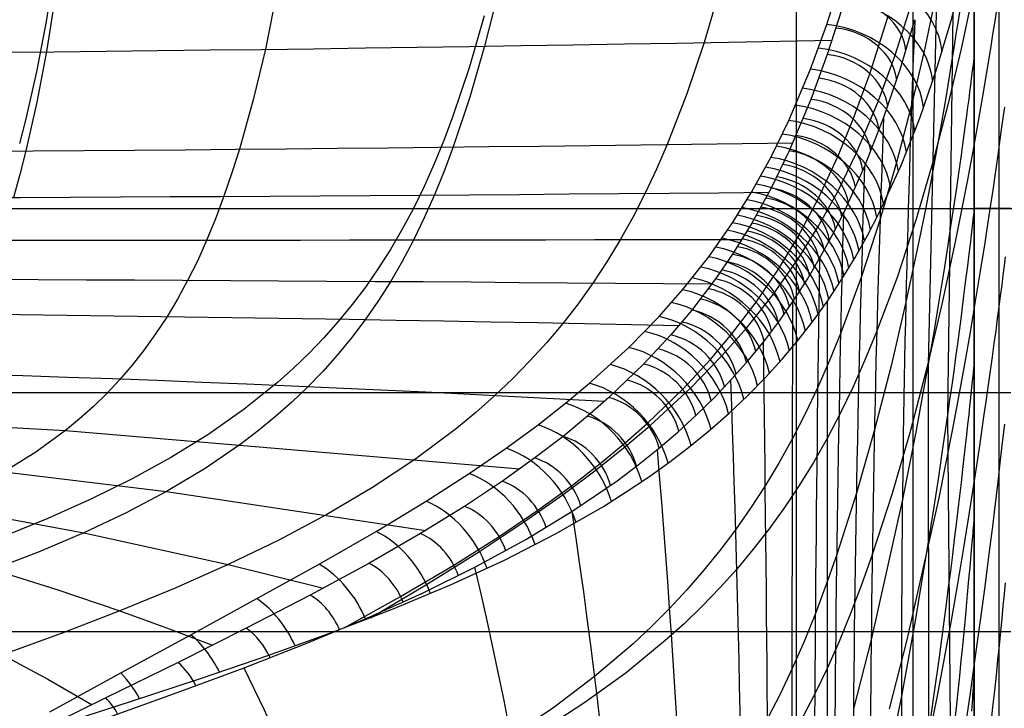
# Model space of a CAD drawing. Extents: x -288 to 235, y -508 to 198.
# Tile 32 of 34: x 69 to 149, y 104 to 160. Entities that reach past the tile are written whole.
import ezdxf

# ---------------------------------------------------------------- set-up
doc = ezdxf.new("R2010")
doc.units = 0
doc.layers.add('STANDARD', color=7, linetype='CONTINUOUS')

msp = doc.modelspace()

# ---------------------------------------------------------------- linework, layer by layer
at = {"layer": 'STANDARD', "color": 7}
for p, q in [((147, 187, 353), (147, 103, 353)), ((147, 187, 344), (147, 103, 344)), ((147, 103, 348.5), (147, 187, 348.5)), ((147, 187, 549), (147, 103, 549)), ((147, 103, 546), (147, 187, 546)), ((147, 187, 547.5), (147, 103, 547.5)), ((149, 187, 549), (149, 103, 549)), ((149, 187, 546), (149, 103, 546)), ((-153, 145, 376), (153, 145, 376)), ((-150, 145, 376), (150, 145, 376)), ((-147, 145, 353), (147, 145, 353)), ((-128.038, 145, 244), (128.038, 145, 244)), ((147, 145, 344), (147, 145, 353)), ((147, 145, 549), (147, 145, 546)), ((149, 145, 549), (147, 145, 549)), ((149, 145, 546), (147, 145, 546)), ((135, 137.395, 244), (135, 12.793, 244)), ((-142, 130, 956), (142, 130, 956)), ((142, 130, 956), (142, 91, 956)), ((-142, 110.5, 956), (142, 110.5, 956))]:
    msp.add_line(p, q, dxfattribs=at)
at = {"layer": 'STANDARD', "color": 253}
for p, q in [((132.5, -97.5, 114), (132.5, 167.5, 114)), ((132.5, -97.5, 98), (132.5, 167.5, 98)), ((132.5, -97.5, 106), (132.5, 167.5, 106))]:
    msp.add_line(p, q, dxfattribs=at)
at = {"layer": 'STANDARD', "color": 7, "extrusion": (1, -2.1272e-05, -1.15372e-06)}
msp.add_lwpolyline([(185.461, 329.886), (100.629, 325.285)], dxfattribs=at)
at = {"layer": 'STANDARD', "color": 7, "extrusion": (0.821433, -0.045017, 0.568525)}
msp.add_lwpolyline([(189.061, 182.98), (131.514, 177.973), (102.302, 174.659)], dxfattribs=at)
at = {"layer": 'STANDARD', "color": 7}
for points in [[(145.456, 175.329, 303.895), (144.824, 128.159, 300.531), (145.064, 100.042, 298.156), (145.357, 85.654, 296.719)], [(72.6, 168.549, 279.283), (71.29, 160.232, 267.548), (70.496, 156.145, 261.701), (69.604, 152.198, 255.841), (69.119, 150.298, 252.899)], [(144.075, 168.143, 291.748), (143.244, 132.313, 289.619), (143.262, 102.293, 287.63), (143.854, 74.869, 285.491)], [(90.806, 166.304, 281.118), (89.169, 157.989, 269.357), (88.173, 153.858, 263.462), (87.047, 149.836, 257.531), (86.433, 147.887, 254.546), (85.783, 145.99, 251.543), (85.098, 144.154, 248.52), (84.375, 142.388, 245.477), (83.618, 140.71, 242.428), (82.823, 139.111, 239.363), (81.99, 137.589, 236.283), (81.121, 136.141, 233.192), (80.214, 134.765, 230.088), (79.271, 133.458, 226.972), (78.291, 132.216, 223.847), (77.275, 131.037, 220.712), (76.222, 129.919, 217.569), (75.134, 128.857, 214.419), (74.011, 127.85, 211.262), (72.852, 126.895, 208.101), (70.428, 125.129, 201.765), (67.866, 123.537, 195.419)], [(72.616, 166.092, 281.004), (71.308, 157.781, 269.278), (70.514, 153.673, 263.401), (69.619, 149.689, 257.485), (69.131, 147.765, 254.506), (68.616, 145.898, 251.508)], [(71.584, 103.957, 150.777), (77.383, 107.134, 157.974), (83.087, 110.246, 165.484), (88.482, 113.193, 172.967), (93.545, 116.001, 180.316), (98.201, 118.671, 187.363), (102.297, 121.141, 193.813), (105.804, 123.388, 199.547), (108.815, 125.447, 204.649), (111.414, 127.349, 209.205), (113.665, 129.11, 213.283), (115.624, 130.746, 216.944), (118.82, 133.67, 223.185), (121.284, 136.196, 228.27), (123.204, 138.371, 232.433), (125.338, 141.059, 237.319), (127.287, 143.83, 242.074), (128.844, 146.328, 246.135), (130.407, 149.162, 250.531), (131.873, 152.172, 255.023), (133.641, 156.351, 261.063), (134.975, 159.993, 266.224), (136.428, 164.557, 272.666)], [(72.107, 102.834, 150.284), (78.17, 104.804, 156.589), (83.947, 106.706, 162.912), (89.439, 108.576, 169.247), (94.651, 110.446, 175.591), (99.59, 112.346, 181.938), (104.264, 114.299, 188.281), (108.677, 116.331, 194.616), (112.839, 118.462, 200.935), (116.75, 120.71, 207.233), (118.614, 121.883, 210.373), (120.416, 123.092, 213.504), (122.156, 124.338, 216.627), (123.836, 125.623, 219.741), (125.456, 126.949, 222.844), (127.014, 128.318, 225.937), (128.512, 129.731, 229.018), (129.949, 131.19, 232.086), (131.324, 132.696, 235.141), (132.638, 134.251, 238.181), (133.891, 135.857, 241.205), (135.083, 137.515, 244.213), (136.213, 139.226, 247.204), (137.283, 140.99, 250.179), (138.296, 142.799, 253.141), (139.253, 144.65, 256.092), (141.007, 148.455, 261.969), (142.561, 152.361, 267.827), (143.93, 156.327, 273.684), (145.129, 160.306, 279.562), (146.169, 164.251, 285.482)], [(108.106, 162.419, 275.346), (107.053, 158.238, 269.447), (105.851, 154.082, 263.533), (104.49, 150.014, 257.585), (103.746, 148.034, 254.592), (102.959, 146.101, 251.583), (102.128, 144.222, 248.556), (101.25, 142.407, 245.509), (100.33, 140.673, 242.46), (99.363, 139.011, 239.394), (98.35, 137.42, 236.317), (97.291, 135.896, 233.227), (96.187, 134.438, 230.127), (95.037, 133.041, 227.016), (93.842, 131.704, 223.897), (92.602, 130.424, 220.769), (91.318, 129.198, 217.633), (89.99, 128.024, 214.492), (88.619, 126.898, 211.345), (87.203, 125.819, 208.194), (84.243, 123.789, 201.881), (81.112, 121.913, 195.562), (77.812, 120.17, 189.242), (74.346, 118.542, 182.928), (70.715, 117.01, 176.629), (66.922, 115.555, 170.348)], [(126.196, 162.719, 275.466), (124.964, 158.527, 269.545), (123.553, 154.341, 263.61), (121.951, 150.221, 257.644), (121.074, 148.205, 254.643), (120.146, 146.229, 251.628), (119.163, 144.301, 248.596), (118.125, 142.429, 245.547), (117.036, 140.631, 242.496), (115.89, 138.896, 239.431), (114.689, 137.225, 236.355), (113.433, 135.613, 233.268), (112.122, 134.059, 230.172), (110.756, 132.56, 227.066), (109.336, 131.113, 223.953), (107.863, 129.716, 220.833), (106.336, 128.366, 217.706), (104.756, 127.061, 214.574), (101.439, 124.577, 208.297), (97.915, 122.242, 202.01), (94.186, 120.04, 195.717), (90.256, 117.95, 189.427), (86.128, 115.956, 183.144), (81.805, 114.04, 176.875), (77.293, 112.187, 170.623), (72.598, 110.38, 164.392), (67.726, 108.601, 158.182)], [(143.887, 162.457, 291.435), (143.444, 160.294, 288.466), (142.966, 158.077, 285.52), (141.904, 153.515, 279.681), (140.695, 148.84, 273.897), (139.33, 144.124, 268.147), (137.804, 139.436, 262.408), (136.109, 134.848, 256.657), (135.196, 132.613, 253.771), (134.238, 130.429, 250.872), (133.233, 128.305, 247.96), (132.182, 126.25, 245.03), (131.089, 124.28, 242.096), (129.949, 122.383, 239.142), (128.762, 120.557, 236.17), (127.528, 118.799, 233.181), (126.248, 117.107, 230.174), (124.922, 115.476, 227.153), (123.55, 113.904, 224.116), (122.133, 112.388, 221.065), (120.671, 110.926, 218.001), (119.164, 109.514, 214.924), (116.018, 106.83, 208.738), (112.696, 104.313, 202.513), (109.202, 101.939, 196.256)], [(146.863, 162.385, 291.061), (145.933, 158, 285.079), (144.859, 153.435, 279.167), (143.635, 148.761, 273.305), (142.252, 144.05, 267.472), (140.705, 139.373, 261.646), (138.985, 134.8, 255.806), (138.058, 132.574, 252.874), (137.086, 130.402, 249.931), (136.067, 128.291, 246.974), (135, 126.25, 244), (133.891, 124.296, 241.022), (132.734, 122.418, 238.026), (131.529, 120.612, 235.013), (130.278, 118.876, 231.983), (128.98, 117.207, 228.938), (127.635, 115.602, 225.878), (126.244, 114.057, 222.804), (124.807, 112.571, 219.717), (123.325, 111.14, 216.618), (121.797, 109.76, 213.508), (118.607, 107.146, 207.257), (115.239, 104.706, 200.971), (111.696, 102.415, 194.658)], [(136.463, 162.102, 274.391), (135.01, 157.542, 267.953), (133.673, 153.891, 262.779), (131.899, 149.689, 256.706), (130.425, 146.653, 252.176), (128.851, 143.789, 247.732), (127.28, 141.259, 243.619), (125.896, 139.251, 240.202), (123.952, 136.706, 235.662), (122.241, 134.682, 231.875), (120.031, 132.311, 227.224), (117.188, 129.58, 221.564), (115.451, 128.055, 218.258), (113.456, 126.414, 214.581), (111.16, 124.652, 210.494), (108.505, 122.754, 205.935), (105.424, 120.708, 200.841), (101.829, 118.487, 195.131), (97.622, 116.064, 188.728), (92.83, 113.47, 181.758), (87.61, 110.776, 174.515), (82.043, 107.99, 167.164), (76.162, 105.091, 159.8), (70.201, 102.165, 152.746)], [(97.746, 111.618, 179.527), (102.32, 114.35, 186.004), (106.63, 117.042, 192.43), (110.306, 119.468, 198.183), (113.453, 121.674, 203.331), (116.164, 123.695, 207.949), (118.508, 125.557, 212.097), (120.545, 127.278, 215.834), (123.866, 130.338, 222.227), (126.424, 132.968, 227.457), (128.414, 135.227, 231.752), (130.625, 138.014, 236.807), (132.643, 140.882, 241.74), (134.253, 143.464, 245.959), (135.865, 146.387, 250.513), (137.373, 149.485, 255.15), (139.186, 153.772, 261.356), (140.551, 157.496, 266.637), (142.031, 162.146, 273.198)], [(107.026, 160.689, 267.717), (105.825, 156.547, 261.824), (104.468, 152.509, 255.918), (103.728, 150.549, 252.955), (102.946, 148.638, 249.983), (102.12, 146.786, 246.999), (101.25, 145, 244), (100.339, 143.295, 241.001), (99.383, 141.66, 237.986), (98.383, 140.093, 234.956), (97.338, 138.592, 231.912), (96.25, 137.154, 228.855), (95.119, 135.776, 225.786), (93.944, 134.455, 222.705), (92.727, 133.19, 219.612), (91.467, 131.976, 216.51), (90.165, 130.812, 213.398), (87.438, 128.621, 207.148), (84.547, 126.596, 200.868), (81.496, 124.716, 194.565), (78.288, 122.959, 188.244), (74.925, 121.305, 181.912), (71.411, 119.731, 175.573), (67.748, 118.216, 169.235)], [(145.789, 161.011, 310.505), (145.656, 160.126, 308.902), (145.516, 159.208, 307.312), (145.368, 158.259, 305.734), (145.051, 156.275, 302.615), (144.705, 154.181, 299.54), (144.329, 151.99, 296.506), (143.923, 149.711, 293.511), (143.487, 147.354, 290.549), (143.021, 144.93, 287.619), (142.523, 142.449, 284.715), (141.435, 137.358, 278.977), (140.22, 132.163, 273.305), (138.876, 126.945, 267.673), (137.401, 121.788, 262.051), (135.791, 116.774, 256.41), (134.935, 114.345, 253.574), (134.044, 111.984, 250.722), (133.118, 109.698, 247.851), (132.157, 107.5, 244.958), (131.165, 105.407, 242.054), (130.139, 103.406, 239.126)], [(148.781, 160.992, 310.275), (148.646, 160.105, 308.658), (148.505, 159.186, 307.054), (148.356, 158.236, 305.462), (148.036, 156.248, 302.313), (147.687, 154.151, 299.209), (147.307, 151.957, 296.145), (146.897, 149.675, 293.118), (146.457, 147.316, 290.125), (145.483, 142.407, 284.227), (144.383, 137.314, 278.422), (143.155, 132.118, 272.682), (141.795, 126.902, 266.981), (140.302, 121.75, 261.29), (138.674, 116.744, 255.581), (137.808, 114.321, 252.711), (136.907, 111.966, 249.827), (135.971, 109.689, 246.924), (135, 107.5, 244), (133.998, 105.417, 241.066), (132.961, 103.429, 238.108)], [(76.389, 103.529, 158.641), (82.05, 105.557, 164.933), (87.435, 107.552, 171.232), (92.548, 109.546, 177.532), (97.396, 111.564, 183.828), (101.986, 113.63, 190.115), (106.323, 115.767, 196.387), (110.414, 117.997, 202.639), (114.26, 120.336, 208.864), (117.865, 122.801, 215.056), (119.577, 124.085, 218.138), (121.229, 125.407, 221.209), (122.822, 126.767, 224.268), (124.354, 128.168, 227.315), (125.826, 129.611, 230.349), (127.238, 131.097, 233.369), (128.59, 132.629, 236.374), (129.882, 134.208, 239.363), (131.113, 135.835, 242.336), (132.283, 137.513, 245.291), (133.393, 139.243, 248.229), (134.445, 141.022, 251.15), (135.44, 142.845, 254.059), (136.381, 144.706, 256.957), (138.106, 148.527, 262.731), (139.637, 152.443, 268.491), (140.987, 156.415, 274.258), (142.17, 160.396, 280.053)], [(95.589, 110.793, 181.442), (100.197, 113.363, 187.879), (104.537, 115.925, 194.266), (108.238, 118.258, 199.988), (111.404, 120.396, 205.11), (114.128, 122.368, 209.708), (116.483, 124.193, 213.84), (118.528, 125.887, 217.564), (120.306, 127.457, 220.918), (123.216, 130.263, 226.671), (125.476, 132.693, 231.409), (127.226, 134.764, 235.274), (129.214, 137.365, 239.913), (131.037, 140.048, 244.459), (132.612, 142.658, 248.666), (134.305, 145.844, 253.564), (135.902, 149.277, 258.64), (137.139, 152.279, 262.962), (138.495, 155.981, 268.211), (139.965, 160.595, 274.723)], [(147, 157.5, 344), (146.996, 157.468, 341.974), (146.985, 157.372, 339.974), (146.967, 157.215, 338.001), (146.94, 156.997, 336.053), (146.907, 156.72, 334.129), (146.866, 156.386, 332.231), (146.818, 155.995, 330.355), (146.762, 155.55, 328.504), (146.7, 155.052, 326.675), (146.629, 154.502, 324.868), (146.552, 153.902, 323.083), (146.467, 153.254, 321.319), (146.374, 152.558, 319.575), (146.275, 151.816, 317.852), (146.168, 151.03, 316.148), (146.054, 150.202, 314.463), (145.932, 149.331, 312.796), (145.804, 148.421, 311.147), (145.668, 147.473, 309.515), (145.524, 146.487, 307.9), (145.374, 145.467, 306.301), (145.216, 144.412, 304.718), (145.051, 143.324, 303.15), (144.879, 142.205, 301.596), (144.514, 139.881, 298.53), (144.119, 137.45, 295.514), (143.696, 134.923, 292.546), (143.244, 132.313, 289.619), (142.764, 129.632, 286.73), (142.255, 126.89, 283.875), (141.151, 121.275, 278.246), (138.603, 109.837, 267.192), (137.158, 104.202, 261.697)], [(149.463, 153.255, 321.167), (149.37, 152.559, 319.409), (149.269, 151.817, 317.671), (149.161, 151.031, 315.952), (149.046, 150.203, 314.252), (148.924, 149.333, 312.569), (148.794, 148.423, 310.905), (148.657, 147.474, 309.257), (148.512, 146.489, 307.626), (148.36, 145.468, 306.011), (148.201, 144.413, 304.412), (148.034, 143.325, 302.827), (147.86, 142.206, 301.257), (147.49, 139.881, 298.157), (147.092, 137.449, 295.108), (146.664, 134.922, 292.106), (146.207, 132.311, 289.146), (145.721, 129.629, 286.224), (145.206, 126.887, 283.335), (144.09, 121.268, 277.642), (141.514, 109.827, 266.467), (140.055, 104.191, 260.917)], [(147, 145, 344), (146.996, 144.964, 341.875), (146.984, 144.859, 339.782), (146.965, 144.685, 337.721), (146.938, 144.445, 335.69), (146.903, 144.139, 333.689), (146.861, 143.77, 331.718), (146.811, 143.339, 329.775), (146.753, 142.848, 327.861), (146.688, 142.299, 325.975), (146.615, 141.693, 324.115), (146.535, 141.032, 322.281), (146.448, 140.317, 320.473), (146.352, 139.55, 318.69), (146.25, 138.733, 316.931), (146.14, 137.867, 315.196), (146.023, 136.954, 313.484), (145.898, 135.996, 311.794), (145.766, 134.994, 310.125), (145.627, 133.951, 308.478), (145.481, 132.867, 306.851), (145.327, 131.744, 305.243), (145.167, 130.584, 303.654), (144.999, 129.388, 302.084), (144.824, 128.159, 300.531), (144.452, 125.605, 297.474), (144.052, 122.936, 294.479), (143.624, 120.165, 291.54), (143.168, 117.304, 288.652), (142.684, 114.367, 285.809), (142.172, 111.366, 283.006), (141.065, 105.227, 277.495), (138.521, 92.764, 266.71)], [(149.532, 141.041, 322.14), (149.443, 140.327, 320.316), (149.348, 139.562, 318.518), (149.244, 138.746, 316.743), (149.133, 137.882, 314.991), (149.015, 136.971, 313.262), (148.889, 136.015, 311.555), (148.755, 135.015, 309.869), (148.615, 133.973, 308.203), (148.467, 132.89, 306.558), (148.311, 131.769, 304.932), (148.148, 130.61, 303.324), (147.978, 129.416, 301.735), (147.801, 128.188, 300.163), (147.424, 125.637, 297.068), (147.019, 122.97, 294.034), (146.585, 120.2, 291.057), (146.122, 117.34, 288.131), (145.631, 114.403, 285.251), (145.112, 111.402, 282.411), (143.991, 105.262, 276.833), (141.419, 92.789, 265.935)], [(147, 132.5, 344), (146.999, 132.49, 342.88), (146.996, 132.461, 341.77), (146.992, 132.413, 340.669), (146.985, 132.346, 339.578), (146.977, 132.26, 338.496), (146.966, 132.156, 337.423), (146.954, 132.033, 336.359), (146.94, 131.892, 335.304), (146.925, 131.734, 334.258), (146.907, 131.558, 333.221), (146.887, 131.365, 332.193), (146.866, 131.155, 331.173), (146.843, 130.928, 330.161), (146.818, 130.684, 329.159), (146.762, 130.147, 327.178), (146.699, 129.546, 325.23), (146.629, 128.884, 323.313), (146.552, 128.161, 321.428), (146.467, 127.38, 319.573), (146.375, 126.542, 317.748), (146.275, 125.649, 315.951), (146.169, 124.704, 314.183), (146.055, 123.707, 312.442), (145.934, 122.661, 310.727), (145.805, 121.568, 309.038), (145.67, 120.429, 307.374), (145.527, 119.246, 305.734), (145.378, 118.021, 304.117), (145.221, 116.756, 302.523), (145.057, 115.452, 300.95), (144.886, 114.112, 299.398), (144.708, 112.737, 297.866), (144.523, 111.329, 296.353), (144.131, 108.422, 293.381), (143.711, 105.406, 290.476), (143.262, 102.293, 287.63)], [(-109.931, 123.757, 208.363), (-72.852, 126.895, 208.101), (-43.872, 128.506, 207.956), (-14.651, 129.332, 207.88), (14.651, 129.332, 207.88), (43.872, 128.506, 207.956), (72.852, 126.895, 208.101), (109.931, 123.757, 208.363)], [(-102.269, 118.75, 195.818), (-81.112, 121.913, 195.562), (-67.866, 123.537, 195.419), (-54.473, 124.895, 195.296), (-40.961, 125.97, 195.197), (-27.359, 126.748, 195.124), (-13.695, 127.22, 195.08), (0, 127.378, 195.065), (13.695, 127.22, 195.08), (27.359, 126.748, 195.124), (40.961, 125.97, 195.197), (54.473, 124.895, 195.296), (67.866, 123.537, 195.419), (81.112, 121.913, 195.562), (102.269, 118.75, 195.818)], [(149.463, 127.4, 319.42), (149.37, 126.565, 317.579), (149.269, 125.675, 315.765), (149.161, 124.733, 313.979), (149.046, 123.74, 312.219), (148.924, 122.697, 310.486), (148.794, 121.607, 308.777), (148.657, 120.471, 307.093), (148.512, 119.291, 305.432), (148.36, 118.07, 303.794), (148.201, 116.808, 302.179), (148.034, 115.507, 300.584), (147.86, 114.17, 299.01), (147.679, 112.798, 297.455), (147.49, 111.393, 295.92), (147.092, 108.491, 292.903), (146.664, 105.478, 289.952), (146.207, 102.368, 287.062)], [(-93.903, 114.038, 183.29), (-86.128, 115.956, 183.144), (-74.346, 118.542, 182.928), (-62.329, 120.786, 182.727), (-50.112, 122.665, 182.55), (-37.731, 124.153, 182.407), (-25.225, 125.232, 182.303), (-12.634, 125.885, 182.239), (0, 126.104, 182.218), (12.634, 125.885, 182.239), (25.225, 125.232, 182.303), (37.731, 124.153, 182.407), (50.112, 122.665, 182.55), (62.329, 120.786, 182.727), (74.346, 118.542, 182.928), (86.128, 115.956, 183.144), (93.903, 114.038, 183.29)], [(-22.882, 124.275, 169.505), (-17.186, 124.772, 169.455), (-11.469, 125.129, 169.418), (-5.738, 125.344, 169.396), (0, 125.416, 169.389), (5.738, 125.344, 169.396), (11.469, 125.129, 169.418), (17.186, 124.772, 169.455), (22.882, 124.275, 169.505), (28.55, 123.638, 169.57), (34.184, 122.866, 169.649), (39.777, 121.96, 169.74), (45.324, 120.924, 169.844), (50.817, 119.762, 169.958), (56.251, 118.477, 170.082), (61.622, 117.074, 170.213), (66.922, 115.555, 170.348), (72.148, 113.925, 170.486), (77.293, 112.187, 170.623), (81.097, 110.815, 170.724), (84.85, 109.386, 170.822)], [(147, 120, 344), (146.999, 119.989, 342.822), (146.997, 119.958, 341.655), (146.993, 119.905, 340.5), (146.987, 119.832, 339.355), (146.98, 119.739, 338.221), (146.971, 119.625, 337.097), (146.96, 119.492, 335.985), (146.948, 119.339, 334.882), (146.934, 119.167, 333.79), (146.918, 118.976, 332.709), (146.901, 118.766, 331.637), (146.882, 118.537, 330.576), (146.861, 118.29, 329.525), (146.839, 118.025, 328.483), (146.815, 117.743, 327.451), (146.789, 117.442, 326.429), (146.762, 117.125, 325.417), (146.733, 116.79, 324.414), (146.702, 116.438, 323.42), (146.67, 116.07, 322.435), (146.636, 115.685, 321.46), (146.6, 115.285, 320.493), (146.523, 114.436, 318.587), (146.44, 113.526, 316.715), (146.349, 112.557, 314.877), (146.252, 111.531, 313.072), (146.148, 110.449, 311.299), (146.037, 109.313, 309.557), (145.919, 108.127, 307.845), (145.794, 106.891, 306.163), (145.662, 105.608, 304.509), (145.523, 104.279, 302.882), (145.377, 102.908, 301.281)], [(149.52, 114.465, 318.446), (149.436, 113.559, 316.558), (149.344, 112.595, 314.702), (149.246, 111.573, 312.879), (149.14, 110.496, 311.086), (149.027, 109.366, 309.324), (148.908, 108.184, 307.591), (148.781, 106.953, 305.886), (148.646, 105.675, 304.209), (148.505, 104.352, 302.558), (148.356, 102.985, 300.933)], [(67.726, 108.601, 158.182), (71.42, 106.617, 158.309), (75.03, 104.535, 158.429)], [(87.412, 107.543, 171.203), (89.073, 104.111, 171.166), (90.654, 100.61, 171.129), (92.153, 97.045, 171.091), (93.566, 93.419, 171.054), (95.09, 89.156, 171.012), (96.492, 84.821, 170.972), (97.77, 80.421, 170.933), (98.921, 75.963, 170.897), (99.943, 71.452, 170.865), (100.832, 66.894, 170.836), (101.588, 62.297, 170.811), (102.208, 57.666, 170.791), (102.69, 53.009, 170.777), (103.034, 48.332, 170.768), (103.238, 43.642, 170.765), (103.303, 38.945, 170.768), (103.226, 34.248, 170.777), (103.01, 29.559, 170.793), (102.654, 24.884, 170.816), (102.16, 20.23, 170.845), (101.527, 15.603, 170.88), (100.759, 11.01, 170.922)], [(147, 107.5, 344), (146.999, 107.489, 342.756), (146.998, 107.454, 341.526), (146.994, 107.397, 340.308), (146.99, 107.318, 339.103), (146.984, 107.217, 337.91), (146.977, 107.094, 336.73), (146.969, 106.95, 335.562), (146.959, 106.785, 334.406), (146.949, 106.598, 333.262), (146.936, 106.391, 332.131), (146.923, 106.164, 331.011), (146.908, 105.916, 329.902), (146.891, 105.649, 328.806), (146.873, 105.362, 327.72), (146.854, 105.056, 326.647), (146.833, 104.731, 325.584), (146.811, 104.387, 324.532), (146.788, 104.025, 323.492)]]:
    msp.add_polyline3d(points, dxfattribs=at)
at = {"layer": 'STANDARD', "color": 7, "extrusion": (1, 4.37257e-16, 4.37257e-16)}
msp.add_arc((130, 891, 142), 65, 360, 90, dxfattribs=at)
at = {"layer": 'STANDARD', "color": 7, "extrusion": (0.168109, 0.56843, 0.805374)}
for radius, start in [(8, 198.00094), (5, 198.01611)]:
    msp.add_arc((-86.103, 11.138, 336.071), radius, start, 284.06954, dxfattribs=at)
at = {"layer": 'STANDARD', "color": 7, "extrusion": (0.181852, 0.568781, 0.802133)}
for radius, start in [(8, 199.61222), (5, 199.63238)]:
    msp.add_arc((-81.944, 11.482, 332.889), radius, start, 285.06534, dxfattribs=at)
at = {"layer": 'STANDARD', "color": 7, "extrusion": (0.194799, 0.567159, 0.80024)}
for radius, start in [(8, 201.18578), (5, 201.2087)]:
    msp.add_arc((-77.895, 11.161, 330.078), radius, start, 286.04464, dxfattribs=at)
at = {"layer": 'STANDARD', "color": 7, "extrusion": (0.199389, -0.047874, 0.97875)}
msp.add_arc((446.331, -1315.164, 294.68), 1299.634, 101.416127, 105.758694, dxfattribs=at)
at = {"layer": 'STANDARD', "color": 7, "extrusion": (1.60846e-10, -0.342533, 0.939506)}
msp.add_arc((0, 6827.96, 198.931), 6587.892, 268.822279, 271.1777214, dxfattribs=at)
at = {"layer": 'STANDARD', "color": 7, "extrusion": (0.206902, 0.564158, 0.799323)}
for radius, start in [(8, 202.70402), (5, 202.72727)]:
    msp.add_arc((-73.993, 10.408, 327.591), radius, start, 286.99766, dxfattribs=at)
at = {"layer": 'STANDARD', "color": 7, "extrusion": (0.21824, 0.560192, 0.799098)}
for radius, start in [(8, 204.16711), (5, 204.18831)]:
    msp.add_arc((-70.23, 9.38, 325.367), radius, start, 287.92458, dxfattribs=at)
at = {"layer": 'STANDARD', "color": 7, "extrusion": (0.228898, 0.55554, 0.799363)}
for radius, start in [(8, 205.57847), (5, 205.59556)]:
    msp.add_arc((-66.596, 8.179, 323.353), radius, start, 288.82725, dxfattribs=at)
at = {"layer": 'STANDARD', "color": 7, "extrusion": (0.238824, 0.550467, 0.799968)}
for radius, start in [(8, 206.92356), (5, 206.93586)]:
    msp.add_arc((-63.122, 6.894, 321.533), radius, start, 289.69627, dxfattribs=at)
at = {"layer": 'STANDARD', "color": 7, "extrusion": (0.247998, 0.545182, 0.800795)}
for radius, start in [(8, 208.19314), (5, 208.2009)]:
    msp.add_arc((-59.833, 5.587, 319.888), radius, start, 290.52494, dxfattribs=at)
at = {"layer": 'STANDARD', "color": 7, "extrusion": (0.07036, -0.029039, 0.997099)}
msp.add_arc((727.06, -1488.732, 272.984), 1534.007, 110.330478, 114.275622, dxfattribs=at)
at = {"layer": 'STANDARD', "color": 7, "extrusion": (0.256498, 0.539802, 0.801762)}
for radius, start in [(8, 209.39204), (5, 209.39591)]:
    msp.add_arc((-56.715, 4.293, 318.388), radius, start, 291.31527, dxfattribs=at)
at = {"layer": 'STANDARD', "color": 7, "extrusion": (9.08058e-12, -0.289795, 0.957089)}
msp.add_arc((0, 9177.932, 203.051), 8960.331, 269.1546421, 270.845358, dxfattribs=at)
at = {"layer": 'STANDARD', "color": 7, "extrusion": (0.264385, 0.534411, 0.802811)}
for radius, start in [(8, 210.52433), (5, 210.52513)]:
    msp.add_arc((-53.76, 3.033, 317.013), radius, start, 292.06879, dxfattribs=at)
at = {"layer": 'STANDARD', "color": 7, "extrusion": (0.271677, 0.529095, 0.803897)}
for radius, start in [(8, 211.58858), (5, 211.58723)]:
    msp.add_arc((-50.972, 1.827, 315.75), radius, start, 292.7834, dxfattribs=at)
at = {"layer": 'STANDARD', "color": 7, "extrusion": (0.278379, 0.523935, 0.804983)}
for radius, start in [(8, 212.58188), (5, 212.57927)]:
    msp.add_arc((-48.361, 0.691, 314.594), radius, start, 293.45594, dxfattribs=at)
at = {"layer": 'STANDARD', "color": 7, "extrusion": (0.001825, -0.020042, 0.999797)}
msp.add_arc((1959.462, -83.996, 259.809), 1822.396, 172.922144, 176.379923, dxfattribs=at)
at = {"layer": 'STANDARD', "color": 7, "extrusion": (0.284531, 0.518972, 0.806046)}
for radius, start in [(8, 213.50673), (5, 213.50367)]:
    msp.add_arc((-45.922, -0.37, 313.534), radius, start, 294.08698, dxfattribs=at)
at = {"layer": 'STANDARD', "color": 7, "extrusion": (4.59991e-10, -0.343997, 0.938971)}
msp.add_arc((0, 13930.016, 185.967), 13706.683, 269.4555421, 270.5444596, dxfattribs=at)
at = {"layer": 'STANDARD', "color": 7, "extrusion": (0.295966, 0.509181, 0.80817)}
for radius, start in [(8, 215.2604), (5, 215.25864)]:
    msp.add_arc((-41.277, -2.375, 311.56), radius, start, 295.29627, dxfattribs=at)
at = {"layer": 'STANDARD', "color": 7, "extrusion": (0.290304, 0.51412, 0.807096)}
for radius, start in [(8, 214.38643), (5, 214.38366)]:
    msp.add_arc((-43.595, -1.379, 312.539), radius, start, 294.69153, dxfattribs=at)
at = {"layer": 'STANDARD', "color": 7, "extrusion": (0.301695, 0.504002, 0.809297)}
for radius in [8, 5]:
    msp.add_arc((-38.894, -3.388, 310.565), radius, 216.15661, 295.92059, dxfattribs=at)
at = {"layer": 'STANDARD', "color": 7, "extrusion": (0.307512, 0.498559, 0.810479)}
for radius, start in [(8, 217.08134), (5, 217.08286)]:
    msp.add_arc((-36.434, -4.418, 309.548), radius, start, 296.56759, dxfattribs=at)
at = {"layer": 'STANDARD', "color": 7, "extrusion": (0, 1, 0)}
for centre, radius, start, end in [((-149, 550, 145), 1, 180, 270), ((-149, 545, 145), 1, 90, 180), ((-142, 948, 110.5), 8, 90, 180)]:
    msp.add_arc(centre, radius, start, end, dxfattribs=at)
at = {"layer": 'STANDARD', "color": 7, "extrusion": (0.319088, 0.487528, 0.812711)}
for radius, start in [(8, 218.95156), (5, 218.95444)]:
    msp.add_arc((-31.477, -6.337, 307.473), radius, start, 297.87095, dxfattribs=at)
at = {"layer": 'STANDARD', "color": 7, "extrusion": (0.313333, 0.493007, 0.811645)}
for radius, start in [(8, 218.01876), (5, 218.0212)]:
    msp.add_arc((-33.945, -5.419, 308.517), radius, start, 297.22308, dxfattribs=at)
at = {"layer": 'STANDARD', "color": 7, "extrusion": (-0.093265, -0.011845, 0.995571)}
msp.add_arc((239.047, 2554.317, 241.227), 2405.298, 261.264159, 263.997064, dxfattribs=at)
at = {"layer": 'STANDARD', "color": 7, "extrusion": (0.324895, 0.481997, 0.813709)}
for radius, start in [(8, 219.90068), (5, 219.90358)]:
    msp.add_arc((-28.978, -7.197, 306.39), radius, start, 298.52482, dxfattribs=at)
at = {"layer": 'STANDARD', "color": 7, "extrusion": (-3.94579e-11, 0.869035, -0.49475)}
msp.add_arc((0, 41240.187, 2.293), 40956.504, 269.8208803, 270.1791195, dxfattribs=at)
at = {"layer": 'STANDARD', "color": 7, "extrusion": (0.331067, 0.476115, 0.814683)}
for radius, start in [(8, 220.91815), (5, 220.92073)]:
    msp.add_arc((-26.315, -8.037, 305.207), radius, start, 299.21933, dxfattribs=at)
at = {"layer": 'STANDARD', "color": 7, "extrusion": (0.337905, 0.469597, 0.815659)}
for radius, start in [(8, 222.05572), (5, 222.05765)]:
    msp.add_arc((-23.357, -8.876, 303.855), radius, start, 299.98733, dxfattribs=at)
at = {"layer": 'STANDARD', "color": 7, "extrusion": (0.345424, 0.46243, 0.816603)}
for radius, start in [(8, 223.31891), (5, 223.31994)]:
    msp.add_arc((-20.099, -9.688, 302.32), radius, start, 300.82879, dxfattribs=at)
at = {"layer": 'STANDARD', "color": 7, "extrusion": (-0.290343, -0.004716, 0.956911)}
msp.add_arc((-9.436, 4112.808, 200.47), 3911.307, 268.106045, 269.859235, dxfattribs=at)
at = {"layer": 'STANDARD', "color": 7, "extrusion": (0.353436, 0.454795, 0.817462)}
for radius, start in [(8, 224.67938), (5, 224.6795)]:
    msp.add_arc((-16.626, -10.423, 300.626), radius, start, 301.72059, dxfattribs=at)
at = {"layer": 'STANDARD', "color": 7, "extrusion": (4.64313e-11, 0.305638, 0.952148)}
msp.add_arc((0, 14295.34, 270.425), 14354.883, 269.4987362, 270.5012632, dxfattribs=at)
at = {"layer": 'STANDARD', "color": 7, "extrusion": (0.361987, 0.446656, 0.818208)}
for radius, start in [(8, 226.1472), (5, 226.14671)]:
    msp.add_arc((-12.923, -11.058, 298.75), radius, start, 302.66447, dxfattribs=at)
at = {"layer": 'STANDARD', "color": 7, "extrusion": (0.371219, 0.437883, 0.818813)}
for radius, start in [(8, 227.75053), (5, 227.75025)]:
    msp.add_arc((-8.935, -11.57, 296.645), radius, start, 303.67183, dxfattribs=at)
at = {"layer": 'STANDARD', "color": 7, "extrusion": (0.940974, 1.82356e-05, -0.338479)}
msp.add_arc((79.576, 9155.455, 41.446), 8880.275, 269.5690761, 270.3730353, dxfattribs=at)
at = {"layer": 'STANDARD', "color": 7, "extrusion": (1.87286e-11, 0.144842, 0.989455)}
msp.add_arc((0, 5701.956, 250.45), 5803.469, 268.7866423, 271.2133573, dxfattribs=at)
at = {"layer": 'STANDARD', "color": 7, "extrusion": (0.381265, 0.428365, 0.819232)}
for radius, start in [(8, 229.51576), (5, 229.51587)]:
    msp.add_arc((-4.618, -11.919, 294.258), radius, start, 304.74997, dxfattribs=at)
at = {"layer": 'STANDARD', "color": 7, "extrusion": (0.392183, 0.418065, 0.819399)}
for radius, start in [(8, 231.4563), (5, 231.45664)]:
    msp.add_arc((0.035, -12.054, 291.549), radius, start, 305.89505, dxfattribs=at)
at = {"layer": 'STANDARD', "color": 7, "extrusion": (0.403943, 0.407041, 0.819236)}
for radius, start in [(8, 233.57074), (5, 233.5712)]:
    msp.add_arc((4.986, -11.914, 288.492), radius, start, 307.08989, dxfattribs=at)
at = {"layer": 'STANDARD', "color": 7, "extrusion": (-4.84646e-10, 0.092605, 0.995703)}
msp.add_arc((0, 1997.071, 231.894), 2108.557, 266.823784, 273.176224, dxfattribs=at)
at = {"layer": 'STANDARD', "color": 7, "extrusion": (0.416556, 0.395324, 0.818657)}
for radius, start in [(8, 235.86395), (5, 235.86441)]:
    msp.add_arc((10.205, -11.438, 285.05), radius, start, 308.31631, dxfattribs=at)
at = {"layer": 'STANDARD', "color": 7, "extrusion": (0.539561, 0.004496, 0.841934)}
msp.add_arc((103.929, 4063.131, 272.003), 4044.404, 268.582482, 270.412116, dxfattribs=at)
at = {"layer": 'STANDARD', "color": 7, "extrusion": (0.430108, 0.382893, 0.817558)}
for radius, start in [(8, 238.35479), (5, 238.35515)]:
    msp.add_arc((15.68, -10.559, 281.16), radius, start, 309.55643, dxfattribs=at)
at = {"layer": 'STANDARD', "color": 7, "extrusion": (0.300918, 0.007892, 0.953617)}
msp.add_arc((111.032, 1866.406, 261.67), 1920.774, 266.528755, 270.495106, dxfattribs=at)
at = {"layer": 'STANDARD', "color": 7, "extrusion": (0.444698, 0.369741, 0.815803)}
for radius, start in [(8, 241.06435), (5, 241.06455)]:
    msp.add_arc((21.389, -9.2, 276.744), radius, start, 310.78212, dxfattribs=at)
at = {"layer": 'STANDARD', "color": 253}
for centre in [(0, 35, 114), (0, 35, 143), (0, 35, 128.5)]:
    msp.add_arc(centre, 94.5, 0, 180, dxfattribs=at)
at = {"layer": 'STANDARD', "color": 7, "extrusion": (1.06581e-14, 1, 1.42109e-14)}
msp.add_arc((-142, 948, 130), 8, 90, 180, dxfattribs=at)
at = {"layer": 'STANDARD', "color": 7, "extrusion": (0.46036, 0.355963, 0.81324)}
for radius, start in [(8, 244.00049), (5, 244.00056)]:
    msp.add_arc((27.263, -7.287, 271.735), radius, start, 311.94424, dxfattribs=at)
at = {"layer": 'STANDARD', "color": 7, "extrusion": (0.477113, 0.341711, 0.809689)}
for radius, start in [(8, 247.16805), (5, 247.16819)]:
    msp.add_arc((33.208, -4.753, 266.065), radius, start, 312.97409, dxfattribs=at)
at = {"layer": 'STANDARD', "color": 7, "extrusion": (0.495034, 0.327156, 0.804929)}
for radius, start in [(8, 250.58169), (5, 250.58209)]:
    msp.add_arc((39.127, -1.537, 259.636), radius, start, 313.78037, dxfattribs=at)
at = {"layer": 'STANDARD', "color": 7, "extrusion": (0.158033, 0.011206, 0.98737)}
msp.add_arc((104.476, 725.083, 238.818), 818.223, 261.169213, 270.83912, dxfattribs=at)
at = {"layer": 'STANDARD', "color": 7, "extrusion": (0.514184, 0.312578, 0.798692)}
for radius, start in [(8, 254.25313), (5, 254.25322)]:
    msp.add_arc((44.893, 2.407, 252.348), radius, start, 314.23365, dxfattribs=at)
at = {"layer": 'STANDARD', "color": 7, "extrusion": (0.534662, 0.298355, 0.790646)}
for radius, start in [(8, 258.20177), (5, 258.20234)]:
    msp.add_arc((50.364, 7.106, 244.074), radius, start, 314.15369, dxfattribs=at)
at = {"layer": 'STANDARD', "color": 7, "extrusion": (0.103033, 0.011379, 0.994613)}
msp.add_arc((87.674, 364.806, 220.758), 469.589, 255.19262, 272.3621, dxfattribs=at)
at = {"layer": 'STANDARD', "color": 7, "extrusion": (0.556504, 0.285074, 0.780408)}
for radius, start in [(8, 262.4372), (5, 262.43818)]:
    msp.add_arc((55.362, 12.544, 234.699), radius, start, 313.28954, dxfattribs=at)
at = {"layer": 'STANDARD', "color": 7, "extrusion": (0.579072, 0.273828, 0.767916)}
for radius, start in [(8, 266.83833), (5, 266.83864)]:
    msp.add_arc((59.59, 18.484, 224.401), radius, start, 311.37492, dxfattribs=at)
at = {"layer": 'STANDARD', "color": 7, "extrusion": (0.072481, 0.009431, 0.997325)}
msp.add_arc((69.324, 197.889, 204.574), 305.186, 249.37009, 275.96882, dxfattribs=at)
at = {"layer": 'STANDARD', "color": 7, "extrusion": (0.60127, 0.265716, 0.753571)}
for radius, start in [(8, 271.2035), (5, 271.20685)]:
    msp.add_arc((62.813, 24.517, 213.622), radius, start, 308.27241, dxfattribs=at)
at = {"layer": 'STANDARD', "color": 7, "extrusion": (0.622484, 0.261272, 0.737733)}
for radius, start in [(8, 275.43002), (5, 275.4311)]:
    msp.add_arc((65.03, 30.356, 202.607), radius, start, 303.96275, dxfattribs=at)
at = {"layer": 'STANDARD', "color": 7, "extrusion": (0.642286, 0.260718, 0.72076)}
for radius, start in [(8, 279.45771), (5, 279.45748)]:
    msp.add_arc((66.339, 35.81, 191.495), radius, start, 298.55578, dxfattribs=at)

doc.saveas('drawing.dxf')
